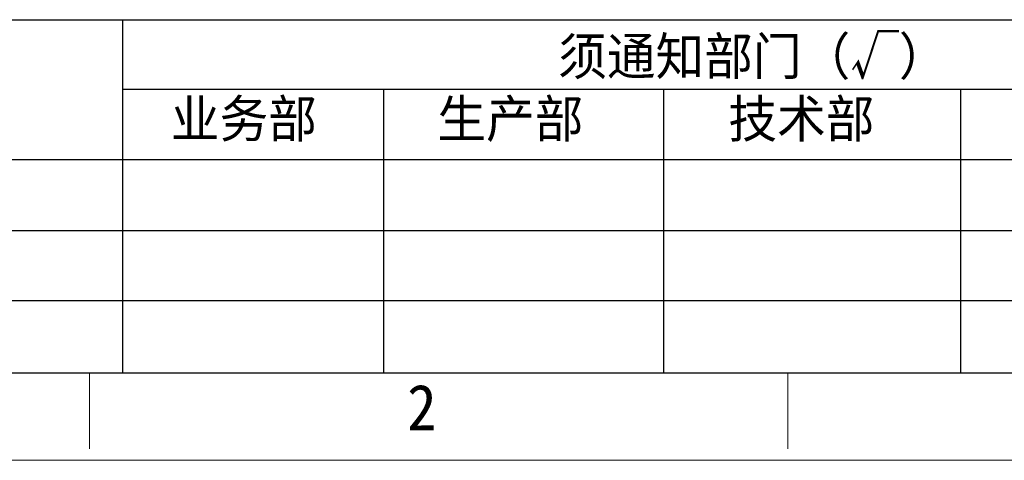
# Model space of a CAD drawing. Header units: millimetres. Extents: x -24622 to 57, y -1603 to 1112.
# Tile 75 of 219: x -2045 to -1857, y 426 to 511. Entities that reach past the tile are written whole.
import ezdxf
from ezdxf.enums import TextEntityAlignment as Align

# ---------------------------------------------------------------- set-up
doc = ezdxf.new("R2010")
doc.units = ezdxf.units.MM
doc.layers.add('用户自定义1', color=4, linetype='Continuous', lineweight=13)
doc.styles.add('样式 2', font='simkai.ttf', dxfattribs={"width": 0.95})

msp = doc.modelspace()

# ---------------------------------------------------------------- linework, layer by layer
at = {"color": 7, "linetype": 'Continuous', "lineweight": 25}
for p, q in [((-2231.983, 510.564), (-1786.79, 510.564)), ((-2024.927, 510.564), (-2024.927, 443.097)), ((-2024.927, 497.295), (-1786.79, 497.295)), ((-1975.131, 497.295), (-1975.131, 443.097)), ((-1921.68, 497.295), (-1921.68, 443.097)), ((-1865.022, 497.295), (-1865.022, 443.097)), ((-2231.983, 483.836), (-1786.79, 483.836)), ((-1786.79, 470.196), (-2231.983, 470.196)), ((-2231.983, 456.887), (-1786.79, 456.887))]:
    msp.add_line(p, q, dxfattribs=at)
at = {"color": 0, "linetype": 'Continuous', "lineweight": 25}
msp.add_line((-2231.983, 443.097), (-1289.489, 443.097), dxfattribs=at)
at = {"layer": '用户自定义1', "color": 0, "lineweight": 15, "ltscale": 0.3}
for p, q in [((-1289.489, 443.097), (-2231.994, 443.097)), ((-2031.267, 443.097), (-2031.267, 428.566)), ((-1897.952, 443.097), (-1897.952, 428.566)), ((-1272.778, 426.386), (-2248.705, 426.386))]:
    msp.add_line(p, q, dxfattribs=at)

# ---------------------------------------------------------------- texts
at = {"color": 7, "linetype": 'Continuous', "lineweight": 25, "char_height": 7.17, "attachment_point": 1, "style": '样式 2'}
for s, insert in [('须通知部门（√）', (-1941.814, 507.155)), ('业务部', (-2015.708, 495.211)), ('生产部', (-1964.864, 495.211)), ('技术部', (-1909.328, 495.211))]:
    msp.add_mtext(s, dxfattribs=dict(at, insert=insert))
at = {"layer": '用户自定义1', "color": 0, "lineweight": 15, "ltscale": 0.3, "style": '样式 2', "width": 0.95}
msp.add_text('2', height=8.719, dxfattribs=at).set_placement((-1967.814, 432.141), align=Align.CENTER)

doc.saveas('drawing.dxf')
